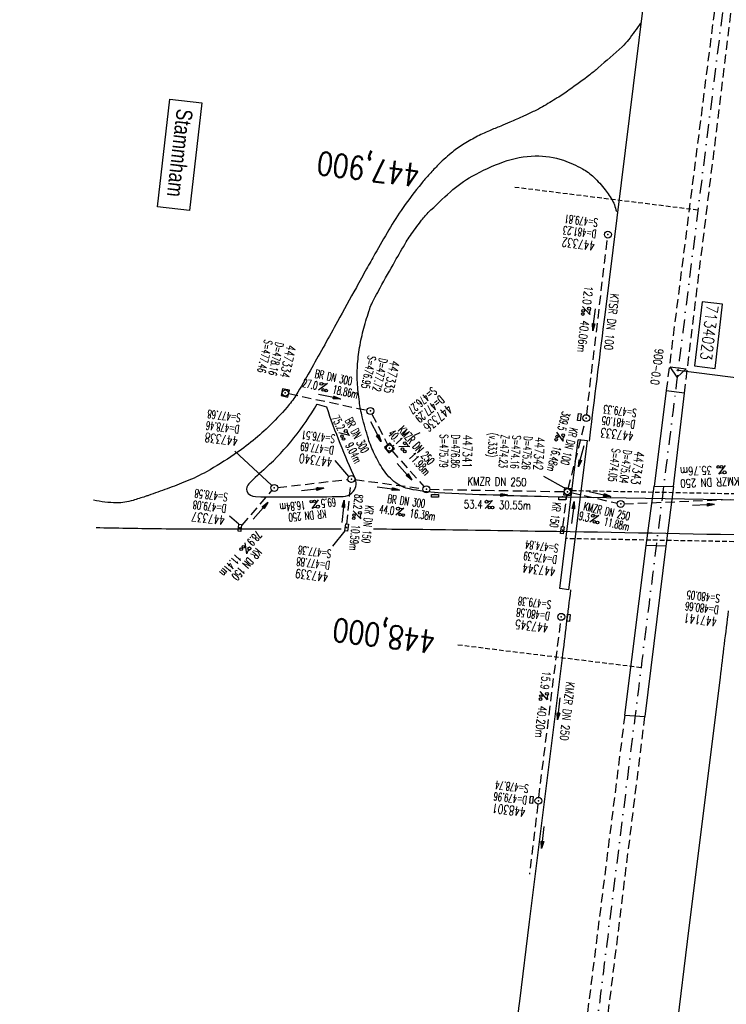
# Model space of a CAD drawing. Extents: x 459406 to 461721, y 413308 to 423218.
# Tile 2 of 256: x 460748 to 460901, y 413506 to 413719. Entities that reach past the tile are written whole.
import ezdxf
from ezdxf.enums import TextEntityAlignment as Align

# ---------------------------------------------------------------- set-up
doc = ezdxf.new("R2010")
doc.units = 0
doc.header["$LTSCALE"] = 2
doc.header["$MEASUREMENT"] = 0
for name, pattern in [('AUSGEZOGEN', [0]), ('GESTRICH-X2', [1.5, 1, -0.5]), ('GESTRICHELT', [0.75, 0.5, -0.25]), ('STRICHPT-X3', [3, 1.5, -0.75, 0, -0.75])]:
    doc.linetypes.add(name, pattern=pattern)
doc.layers.get('0').update_dxf_attribs({"linetype": 'AUSGEZOGEN'})
for name, color, linetype in [('10', 7, 'CONTINUOUS'), ('ACHSE', 1, 'STRICHPT-X3'), ('BAUWO', 1, 'CONTINUOUS'), ('BAUWU', 1, 'GESTRICHELT'), ('BW-SCHRIFT', 1, 'AUSGEZOGEN'), ('FBR', 8, 'CONTINUOUS'), ('HEKTOM', 1, 'GESTRICHELT'), ('KANAL', 7, 'GESTRICH-X2'), ('MS-UEBERFAHRT', 8, 'GESTRICH-X2'), ('Netzknoten_PKT', 7, 'CONTINUOUS'), ('Netzknoten_PKT-NR', 7, 'CONTINUOUS'), ('Netzknoten_SIGNATUR', 7, 'CONTINUOUS'), ('PFEIL', 7, 'CONTINUOUS'), ('SCHACHTNR', 6, 'CONTINUOUS'), ('SCHRIFT', 7, 'AUSGEZOGEN'), ('SCHSYMBOL', 7, 'AUSGEZOGEN'), ('TEXTO', 4, 'CONTINUOUS'), ('TEXTU', 4, 'CONTINUOUS')]:
    doc.layers.add(name, color=color, linetype=linetype)
doc.styles.add('ROMANS', font='romans.shx', dxfattribs={"width": 0.8})
doc.styles.add('UNIR-H', font='unir_h.shx', dxfattribs={"width": 0.8})

# ---------------------------------------------------------------- blocks, each defined once
blk = doc.blocks.new('GST')
at = {"color": 0}
blk.add_circle((0, 0), 0.75, dxfattribs=at)
blk.add_point((0, 0), dxfattribs=at)
blk = doc.blocks.new('17')
blk.add_lwpolyline([(-0.76, -1.22), (0.75, -1.22), (0.75, -1.8), (-0.76, -1.8)], close=True)
blk.add_blockref('GST', (0, 0))
blk = doc.blocks.new('PROM')
blk.add_line((1.57, 1.82), (0.02, 0.02))
for centre, radius in [((0.32, 1.51), 0.317), ((0.94, 0.29), 0.283), ((1.64, 0.29), 0.283)]:
    blk.add_circle(centre, radius)
blk.add_arc((0.99, 2.68), 1.03, 239.1414, 303.3549)
blk = doc.blocks.new('PFEIL2')
at = {"color": 0}
for p, q in [((0.88, 0), (-2.4, -0.01)), ((0.88, -0.27), (0.88, 0.28)), ((0.88, 0.28), (2.43, 0.01)), ((0.91, 0.27), (0.88, 0.26)), ((0.97, 0.26), (0.88, 0.25)), ((1.02, 0.25), (0.88, 0.23)), ((1.07, 0.24), (0.88, 0.21)), ((1.13, 0.23), (0.88, 0.19)), ((1.18, 0.22), (0.88, 0.17)), ((1.24, 0.21), (0.88, 0.15)), ((1.29, 0.21), (0.88, 0.14)), ((1.34, 0.2), (0.88, 0.12)), ((1.4, 0.19), (0.88, 0.1)), ((1.45, 0.18), (0.88, 0.08)), ((1.51, 0.17), (0.88, 0.06)), ((1.56, 0.16), (0.88, 0.04)), ((1.61, 0.15), (0.88, 0.02)), ((1.67, 0.14), (0.88, 0.01)), ((1.72, 0.13), (0.88, -0.01)), ((1.78, 0.12), (0.88, -0.03)), ((1.83, 0.11), (0.88, -0.05)), ((1.88, 0.1), (0.88, -0.07)), ((1.94, 0.09), (0.88, -0.09)), ((2.05, 0.08), (0.88, -0.12)), ((1.99, 0.08), (0.88, -0.11)), ((2.1, 0.07), (0.88, -0.14)), ((2.15, 0.06), (0.88, -0.16)), ((2.21, 0.05), (0.88, -0.18)), ((2.26, 0.04), (0.88, -0.2)), ((2.32, 0.03), (0.88, -0.22)), ((2.37, 0.02), (0.88, -0.23)), ((2.42, 0.01), (0.88, -0.25)), ((2.43, 0.01), (0.88, -0.27))]:
    blk.add_line(p, q, dxfattribs=at)
blk = doc.blocks.new('10')
blk.add_blockref('GST', (0, 0))
blk = doc.blocks.new('30')
at = {"color": 0}
for p, q in [((-0.75, -0.29), (-0.75, 0.29)), ((-0.75, 0.29), (0.75, 0.29)), ((0.75, 0.29), (0.75, -0.29)), ((0.75, -0.29), (-0.75, -0.29))]:
    blk.add_line(p, q, dxfattribs=at)
blk.add_point((0, 0), dxfattribs=at)
blk = doc.blocks.new('20')
blk.add_lwpolyline([(-0.75, -0.75), (0.75, -0.75), (0.75, 0.75), (-0.75, 0.75)], close=True)
blk.add_circle((0, 0), 0.676)
blk.add_point((0, 0))
blk = doc.blocks.new('30S')
at = {"color": 0}
for p, q in [((-0.75, -0.58), (-0.75, 0)), ((-0.75, 0), (0.75, 0)), ((0.75, 0), (0.75, -0.58)), ((0.75, -0.58), (-0.75, -0.58))]:
    blk.add_line(p, q, dxfattribs=at)
blk.add_point((0, 0), dxfattribs=at)
blk = doc.blocks.new('PKT')
at = {"color": 0}
blk.add_circle((0, 0), 0.15, dxfattribs=at)
blk.add_point((0, 0), dxfattribs=at)
blk = doc.blocks.new('Station_Netzknoten')
at = {"layer": 'Netzknoten_SIGNATUR'}
for p, q in [((-1.75, 0.5), (1.75, 0.5)), ((0, -1.5), (-1.75, 0.5)), ((0, -1.5), (1.75, 0.5))]:
    blk.add_line(p, q, dxfattribs=at)
blk.add_point((0, 0), dxfattribs=at)

msp = doc.modelspace()

# ---------------------------------------------------------------- linework, layer by layer
at = {"layer": 'ACHSE', "flags": 128}
msp.add_lwpolyline([(460985.55, 416976.25), (460982.74, 416926.33), (460979.94, 416876.41), (460977.13, 416826.49), (460974.32, 416776.57), (460971.52, 416726.64), (460968.71, 416676.72), (460965.91, 416626.8), (460963.1, 416576.88, 0), (460961.73, 416552.57, 0), (460960.29, 416526.96, -0.000009), (460958.89, 416502, 0.00001), (460957.49, 416477.04, 0.000001), (460956.79, 416464.56, -0.000001), (460956.08, 416452.08), (460954.68, 416427.12), (460953.28, 416402.16), (460951.88, 416377.2, 0.000027), (460951.18, 416364.91, -0.000114), (460950.49, 416352.62, -0.000169), (460950.49, 416352.58, 0.000019), (460950.47, 416352.23, 0.002347), (460949.96, 416342.5, 0.0015), (460949.28, 416327.26, 0.002663), (460948.89, 416316.3, 0.002084), (460948.51, 416302.28, 0.002087), (460948.28, 416289.78, 0.002085), (460948.16, 416277.28, 0.002085), (460948.14, 416264.78, 0.002085), (460948.22, 416252.28, 0.002086), (460948.41, 416239.77, 0.002088), (460948.7, 416227.28, 0.002084), (460949.09, 416214.79, 0.002083), (460949.59, 416202.3, 0.002081), (460950.2, 416189.81, 0.002082), (460950.91, 416177.34, 0.002086), (460951.72, 416164.86, 0.002086), (460952.64, 416152.4, 0.002087), (460953.65, 416139.94, 0.002084), (460954.78, 416127.49, 0.002085), (460956.01, 416115.04, 0.002088), (460957.34, 416102.62, 0.002086), (460958.77, 416090.21, 0.002083), (460960.31, 416077.8, 0.002082), (460961.96, 416065.39, 0.002087), (460963.7, 416053.03, 0.002086), (460965.55, 416040.67, 0.002083), (460967.5, 416028.32, 0.00208), (460969.55, 416015.99, 0.002081), (460971.71, 416003.67, 0.002087), (460973.97, 415991.38, 0.002089), (460976.33, 415979.11, 0.002087), (460978.79, 415966.87, 0.002082), (460981.36, 415954.62, 0.002082), (460984.15, 415941.87, 0.002276), (460986.8, 415930.22, 0.001902), (460990.24, 415915.65, 0.002837), (460992.65, 415905.91, 0.000643), (460995.49, 415894.71, 0.001405), (460996.81, 415889.6, 0), (460998.53, 415883.01, 0.000001), (460998.87, 415881.7), (461005.19, 415857.51, 0.000017), (461008.35, 415845.42, -0.000015), (461011.51, 415833.32, -0.000002), (461014.67, 415821.23, -0.000002), (461017.83, 415809.14, -0.000001), (461020.99, 415797.04, 0.000005), (461024.15, 415784.95), (461030.47, 415760.76), (461036.79, 415736.57, 0.000028), (461038.98, 415728.17, -0.000015), (461041.18, 415719.76, -0.00065), (461041.49, 415718.58, -0.000124), (461043.09, 415712.38, -0.002577), (461045.47, 415702.95, -0.001641), (461049.08, 415688.11, -0.002531), (461051.66, 415677.11, -0.002087), (461054.67, 415663.74, -0.002079), (461057.31, 415651.53, -0.002077), (461059.85, 415639.28, -0.002078), (461062.3, 415627.01, -0.002083), (461064.63, 415614.74, -0.002085), (461066.86, 415602.46, -0.00208), (461068.99, 415590.13, -0.00208), (461071.02, 415577.79, -0.002082), (461072.95, 415565.44, -0.002086), (461074.77, 415553.08, -0.002086), (461076.49, 415540.7, -0.002081), (461078.11, 415528.31, -0.002078), (461079.62, 415515.89, -0.00208), (461081.03, 415503.45, -0.002087), (461082.34, 415491.04, -0.002085), (461083.54, 415478.62, -0.002078), (461084.64, 415466.15, -0.002076), (461085.64, 415453.67, -0.002082), (461086.53, 415441.22, -0.002088), (461087.32, 415428.75, -0.002085), (461088, 415416.26, -0.002081), (461088.58, 415403.77, -0.002082), (461089.06, 415391.28, -0.00208), (461089.43, 415378.79, -0.002078), (461089.7, 415366.29, -0.002082), (461089.86, 415353.79, -0.002085), (461089.92, 415341.29, -0.002085), (461089.88, 415328.8, -0.002082), (461089.73, 415316.3, -0.002078), (461089.48, 415303.79, -0.00208), (461089.12, 415291.3, -0.002082), (461088.66, 415278.81, -0.002084), (461088.09, 415266.33, -0.002082), (461087.43, 415253.85, -0.00208), (461086.65, 415241.37, -0.002079), (461085.78, 415228.9, -0.00208), (461084.8, 415216.44, -0.002085), (461083.63, 415203.06, -0.002418), (461082.53, 415191.54, -0.001753), (461080.94, 415176.37, -0.002741), (461079.84, 415166.68, -0.000279), (461078.8, 415158.04, -0.000933), (461078.49, 415155.46, -0.000004), (461077.26, 415145.58, -0.00001), (461076.8, 415141.87), (461073.72, 415117.06, 0.000001), (461071.82, 415101.73, 0.000001), (461070.64, 415092.25, 0.000018), (461069.1, 415079.85, -0.000014), (461067.56, 415067.44, -0.000008), (461066.02, 415055.04, 0.000011), (461064.48, 415042.63), (461058.33, 414993.01), (461052.17, 414943.39, -0.000009), (461049.09, 414918.58, 0.000009), (461046.01, 414893.77), (461039.85, 414844.16), (461033.69, 414794.54), (461027.53, 414744.92, -0.00001), (461024.45, 414720.11, 0.00001), (461021.37, 414695.3, 0.000001), (461018.29, 414670.49, -0.000001), (461015.21, 414645.68, 0), (461011.18, 414613.23, -0.000001), (461009.05, 414596.06, -0.000009), (461005.97, 414571.25, 0.00001), (461002.89, 414546.44), (460996.73, 414496.82), (460990.57, 414447.2), (460984.41, 414397.58, -0.000009), (460981.33, 414372.77, 0.000009), (460978.25, 414347.96), (460972.09, 414298.34), (460965.94, 414248.72), (460959.78, 414199.11, -0.00001), (460956.7, 414174.3, 0.00001), (460953.62, 414149.49, 0.000001), (460950.54, 414124.68, -0.000001), (460947.46, 414099.87, 0), (460943.43, 414067.42, -0.000001), (460941.3, 414050.25, -0.000009), (460938.22, 414025.44, 0.00001), (460935.14, 414000.63), (460928.98, 413951.01), (460922.82, 413901.39, 0.000001), (460919.74, 413876.58, -0.000001), (460916.66, 413851.77, -0.00001), (460913.58, 413826.96, 0.00001), (460910.5, 413802.15), (460904.34, 413752.53), (460898.18, 413702.91), (460892.03, 413653.29, -0.00001), (460888.95, 413628.49, 0.00001), (460885.86, 413603.68, 0.000001), (460882.79, 413578.87, -0.000001), (460879.71, 413554.06, 0), (460875.68, 413521.61, -0.000001), (460873.55, 413504.44, -0.000009), (460870.47, 413479.63, 0.00001), (460867.39, 413454.82), (460861.23, 413405.2), (460855.07, 413355.58, -0.000004), (460853.23, 413340.79, -0.000002), (460849.4, 413309.93)], format="xyb", dxfattribs=at)
at = {"layer": 'BAUWO'}
for p, q in [((460865.15, 413596.04), (460869.18, 413628.32)), ((460867.15, 413595.79), (460871.18, 413628.07)), ((460871.18, 413628.07), (460869.18, 413628.32)), ((460883.91, 413605.35), (460885.62, 413618.26)), ((460885.62, 413618.26), (460889.79, 413618.17)), ((460889.79, 413618.17), (460888.15, 413605.25)), ((460888.15, 413605.25), (460883.91, 413605.35)), ((460867.15, 413595.79), (460865.15, 413596.04))]:
    msp.add_line(p, q, dxfattribs=at)
at = {"layer": 'BAUWU'}
for p, q in [((460867.81, 413617.31), (460907.17, 413616.55)), ((460905.86, 413606.14), (460866.5, 413606.87))]:
    msp.add_line(p, q, dxfattribs=at)
at = {"layer": 'BW-SCHRIFT'}
msp.add_line((460890.79, 413643.37), (460948.78, 413636.12), dxfattribs=at)
at = {"layer": 'FBR'}
for p, q in [((460892.17, 413638.4), (460888.22, 413638.89)), ((460812.57, 413636.05), (460814.62, 413635.41)), ((460879.26, 413568.61), (460883.61, 413568.26))]:
    msp.add_line(p, q, dxfattribs=at)
for points in [[(461019.63, 414695.51, 0.000001), (461016.55, 414670.7)], [(461023.11, 414695.08, 0.000001), (461020.03, 414670.27)], [(461038.49, 414693.17, 0.000001), (461035.41, 414668.36)], [(460936.5, 414151.61, 0.000001), (460933.42, 414126.8)], [(460951.88, 414149.7, 0.000001), (460948.8, 414124.89)], [(460955.35, 414149.27, 0.000001), (460952.27, 414124.46)], [(460970.74, 414147.36, 0.000001), (460967.66, 414122.55)], [(460905.7, 413903.52, 0.000001), (460902.62, 413878.71, -0.000001), (460899.54, 413853.9, -0.00001), (460896.46, 413829.09, 0.00001), (460893.38, 413804.28), (460887.22, 413754.66), (460881.07, 413705.04), (460874.91, 413655.42, -0.00001), (460871.83, 413630.61, 0.000001), (460871.51, 413628.02, 0.000001)], [(460921.08, 413901.61, 0.000001), (460918, 413876.8, -0.000001), (460914.93, 413851.99, -0.00001), (460911.85, 413827.18, 0.00001), (460908.77, 413802.37), (460902.61, 413752.75), (460900.55, 413736.19)], [(460924.56, 413901.18, 0.000001), (460921.48, 413876.37, -0.000001), (460918.4, 413851.56, -0.00001), (460915.32, 413826.75, 0.00001), (460912.24, 413801.94), (460906.08, 413752.32), (460904.09, 413735.75)], [(460939.94, 413899.27, 0.000001), (460936.86, 413874.46, -0.000001), (460933.78, 413849.65, -0.00001), (460930.7, 413824.84, 0.00001), (460927.62, 413800.03), (460921.46, 413750.41), (460915.94, 413705.94)], [(460941.58, 413614.56), (460892.16, 413615.43), (460862.64, 413615.95, -0.00957), (460838.81, 413616.82, -0.036535), (460832.6, 413617.63, -0.10941), (460829.63, 413618.96, -0.088516), (460826.87, 413621.88, -0.033503), (460825, 413625.21, -0.035875), (460823.69, 413628.53, -0.015828), (460822.37, 413633.29, -0.023465), (460821.74, 413636.56, -0.023042), (460821.32, 413640.79, -0.028494), (460821.33, 413644.22, -0.026249), (460821.8, 413648.32, -0.025369), (460822.71, 413652.49, -0.013749), (460823.98, 413656.66, -0.038183), (460824.59, 413658.11, -0.00377), (460825.2, 413659.29, -0.002266), (460826.25, 413661.22, -0.004222), (460829.45, 413666.98, -0.005689), (460831.91, 413671.2, -0.018266), (460832.8, 413672.57, -0.007794), (460835.05, 413675.67, -0.036073), (460836.68, 413677.55, -0.013629), (460841.46, 413682.06, -0.0539), (460846.2, 413685.46, -0.042204), (460852.97, 413688.56, -0.079865), (460859.84, 413689.85, -0.090358), (460865.95, 413688.9, -0.042814), (460870.09, 413687.05, -0.064235), (460872.54, 413685.25, -0.036), (460875.01, 413682.52, -0.043679), (460876.67, 413679.98, -0.038286), (460877, 413679.24, -0.020752), (460877.43, 413677.81)], [(460824.84, 413608.96, -0.000012), (460825.27, 413608.96, -0.001961), (460834.69, 413608.9, -0.001036), (460835.52, 413608.89, -0.000033), (460861.49, 413608.49, -0.001711), (460908.91, 413607.61, 0.002493), (460941.44, 413607.06, 0.019575), (460951.46, 413607.33, 0.014668), (460964.77, 413608.61, 0.018422), (460975.62, 413610.38, 0.016954), (460987.24, 413613.13, 0.010029), (460991.22, 413614.3, 0.002682), (461005.97, 413619.05, 0.020143), (461010.96, 413620.92, 0.010199), (461020.59, 413625.2)], [(460764.72, 413609.27, 0.002177), (460777.89, 413609.04, 0.003571), (460785.92, 413608.99, 0.000067), (460797.61, 413609, -0.000392), (460799.6, 413609, -0.00051), (460817.79, 413608.98, -0.001961)], [(460867.5, 413595.75, 0.000001), (460865.67, 413580.99), (460862.59, 413556.18), (460858.56, 413523.73), (460856.43, 413506.56, -0.000009), (460853.35, 413481.75, 0.00001), (460850.27, 413456.94), (460844.11, 413407.32), (460837.95, 413357.7, -0.000004), (460836.11, 413342.92, -0.000002), (460832.28, 413312.06, -0.000002)], [(460901.67, 413591.22, 0.000001), (460899.9, 413576.74), (460896.82, 413551.93), (460892.8, 413519.48), (460890.67, 413502.31, -0.000009), (460887.59, 413477.5, 0.00001), (460884.51, 413452.69), (460878.35, 413403.07), (460872.19, 413353.46, -0.000004), (460870.35, 413338.67, -0.000002), (460866.52, 413307.8, -0.000002)]]:
    msp.add_lwpolyline(points, format="xyb", dxfattribs=at)
at = {"layer": 'FBR', "flags": 128}
msp.add_lwpolyline([(460882.65, 413718.63, -0.019317), (460880.07, 413715.06, -0.041099), (460878.66, 413713.54, -0.005935), (460873.52, 413708.94, -0.017297), (460871.68, 413707.44, -0.008076), (460867.19, 413704.15, -0.01447), (460864.6, 413702.42, -0.008891), (460861.39, 413700.49, -0.017289), (460859.69, 413699.59, -0.006565), (460857.42, 413698.52, -0.004843), (460854.32, 413697.14, -0.00662), (460852.37, 413696.32, 0.005302), (460849.93, 413695.31, 0.02015), (460847, 413693.92, 0.019514), (460844.09, 413692.24, 0.033173), (460841.61, 413690.44, 0.024986), (460838.62, 413687.69, 0.010486), (460836.76, 413685.71, 0.011767), (460835.19, 413683.88, 0.018832), (460831.2, 413678.64, 0.021693), (460828.13, 413673.82, 0.001928), (460825.13, 413668.6, 0.003113), (460823.3, 413665.34, 0.000474), (460821.09, 413661.34, -0.000256), (460817.01, 413653.93, -0.001657), (460811.43, 413643.89, -0.003123), (460808.41, 413638.59, -0.044042), (460806.57, 413635.96, -0.02315), (460802.42, 413631.47, -0.023357), (460798.75, 413628.17, -0.02236), (460794.61, 413625.08, -0.021516), (460788.62, 413621.38, -0.03135), (460784.26, 413619.29, -0.006634), (460780.12, 413617.68, -0.006884), (460776.09, 413616.23, -0.005722), (460775.36, 413615.99, -0.001583), (460772.71, 413615.16, -0.077094), (460769.12, 413614.63, -0.055675), (460764.15, 413615.22)], format="xyb", dxfattribs=at)
at = {"layer": 'FBR'}
for points in [[(460888.22, 413638.89), (460885.62, 413618.26)], [(460889.79, 413618.17), (460892.17, 413638.4)], [(460879.26, 413568.61), (460883.91, 413605.35)], [(460888.15, 413605.25), (460883.61, 413568.26)]]:
    msp.add_lwpolyline(points, dxfattribs=at)
for centre, radius, start, end in [((460763.15, 413664.3), 56.92, 312.3462, 330.2523), ((460962.21, 413685.2), 155.76, 198.6421, 204.8187), ((460904.91, 413508.76), 153.53, 132.3462, 134.2252), ((460818.35, 413618.78), 2.69, 311.6392, 22.4513), ((460799.07, 413617.5), 1.78, 134.2252, 192.2236), ((460799.27, 413618.19), 2.21, 208.7156, 268.6271), ((460807.71, 414037.29), 421.4, 268.8454, 271.4317), ((460818.16, 413618.99), 2.97, 271.4317, 311.6392)]:
    msp.add_arc(centre, radius, start, end, dxfattribs=at)
at = {"layer": 'HEKTOM'}
for p, q in [((460895.09, 413678.09), (460855.41, 413683.03)), ((460882.78, 413578.88), (460843.09, 413583.78))]:
    msp.add_line(p, q, dxfattribs=at)
at = {"layer": 'KANAL'}
for p, q in [((460871, 413633.75), (460875.5, 413672.03)), ((460806.44, 413638.31), (460823.41, 413634.69)), ((460824.47, 413633.88), (460827.94, 413627.16)), ((460867, 413617.75), (460870.72, 413632.25)), ((460828.78, 413625.94), (460835.75, 413618.12)), ((460804.03, 413617.94), (460819.28, 413619.72)), ((460820.78, 413619.69), (460835.5, 413617.69)), ((460796.34, 413609.78), (460802.81, 413617.28)), ((460819.06, 413610), (460819.94, 413619.03)), ((460837, 413617.56), (460866.06, 413617.06)), ((460865.84, 413609.44), (460866.72, 413616.28)), ((460867.53, 413616.88), (460877.66, 413614.56)), ((460879.12, 413614.41), (460913.38, 413615.84)), ((460860.62, 413550.75), (460865.41, 413589.16)), ((460860.43, 413549.27), (460858.58, 413534.07))]:
    msp.add_line(p, q, dxfattribs=at)
at = {"layer": 'MS-UEBERFAHRT'}
for p, q in [((460900.55, 413736.19), (460888.22, 413638.89)), ((460892.17, 413638.4), (460904.09, 413735.75)), ((460879.26, 413568.61), (460862.22, 413432.8)), ((460866.84, 413432.38), (460883.61, 413568.26))]:
    msp.add_line(p, q, dxfattribs=at)
at = {"layer": 'Netzknoten_PKT-NR'}
msp.add_lwpolyline([(460898.81, 413643.77), (460900.46, 413657.67), (460895.99, 413658.2), (460894.34, 413644.3)], close=True, dxfattribs=at)
at = {"layer": 'SCHACHTNR'}
for p, q in [((460833.71, 413629.29), (460834.93, 413629.88)), ((460802.71, 413618.45), (460794.77, 413625.84)), ((460828.95, 413626.95), (460829.3, 413627.12)), ((460819.46, 413620.34), (460816.48, 413623.82)), ((460866.15, 413617.9), (460861.68, 413620.36)), ((460795.62, 413610.02), (460793.6, 413611.72)), ((460818.59, 413608.58), (460815.9, 413605.24))]:
    msp.add_line(p, q, dxfattribs=at)
at = {"layer": 'SCHRIFT', "flags": 128}
msp.add_lwpolyline([(460780.67, 413702.13), (460787.62, 413701.34), (460784.95, 413678.03), (460777.99, 413678.83)], close=True, dxfattribs=at)
at = {"layer": 'SCHSYMBOL'}
msp.add_lwpolyline([(460866.68, 413588.98), (460866.86, 413590.47), (460867.44, 413590.4), (460867.26, 413588.91)], close=True, dxfattribs=at)

# ---------------------------------------------------------------- block references
at = {"layer": '10'}
for p in [(460838.12, 413616.44), (460865.73, 413615.89)]:
    msp.add_blockref('30S', p, dxfattribs=at)
at = {"layer": 'Netzknoten_PKT'}
msp.add_blockref('PKT', (460890.79, 413643.37), dxfattribs=at)
at = {"layer": 'Netzknoten_SIGNATUR', "rotation": 352.9235618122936}
msp.add_blockref('Station_Netzknoten', (460890.79, 413643.37), dxfattribs=at)
at = {"layer": 'PFEIL'}
for p, rotation in [((460872.61, 413654.33), 263.2963), ((460815.26, 413637.62), 348.0014000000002), ((460825.32, 413630.06), 297.1689), ((460869.83, 413624.76), 255.5581), ((460831.52, 413621.37), 311.8424999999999), ((460811.6, 413617.49), 6.595700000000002), ((460828.01, 413617.69), 352.2200000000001), ((460873.88, 413616.48), 347.0882), ((460800.33, 413612.89), 49.18530000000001), ((460818.19, 413612.78), 84.3626), ((460851.51, 413616.3), 358.9892), ((460868.01, 413612.5), 82.68770000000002), ((460896.29, 413614.13), 2.399399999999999), ((460864.99, 413569.95), 262.9383), ((460861.53, 413542.07), 262.9383)]:
    msp.add_blockref('PFEIL2', p, dxfattribs=dict(at, rotation=rotation))
at = {"layer": 'SCHSYMBOL'}
for name, p, rotation in [('10', (460875.59, 413672.78), 262.924), ('20', (460805.69, 413638.46), 258.1505548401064), ('10', (460824.14, 413634.54), 262.924), ('17', (460870.91, 413632.99), 262.924), ('20', (460828.27, 413626.5), 219.1913872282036), ('10', (460820.02, 413619.79), 262.924), ('10', (460803.3, 413617.86), 262.924), ('10', (460836.26, 413617.57), 262.924), ('20', (460866.81, 413617.03), 262.924), ('10', (460878.38, 413614.38), 262.924), ('30', (460795.84, 413609.22), 262.924), ('30', (460818.98, 413609.26), 262.924), ('30', (460865.73, 413608.68), 262.924), ('GST', (460865.49, 413589.9), 82.92400000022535), ('17', (460860.55, 413550.01), 262.924)]:
    msp.add_blockref(name, p, dxfattribs=dict(at, rotation=rotation))
at = {"layer": 'TEXTU'}
for p, rotation in [((460870.06, 413657.22), 263.5703629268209), ((460812.9, 413639.02), 348.0014000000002), ((460817.3, 413629.79), 297.1689), ((460864.52, 413629.97), 255.2903215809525), ((460830.26, 413626.78), 311.8424999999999), ((460901.13, 413622.76), 182.399400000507), ((460812.93, 413615.33), 185.8253043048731), ((460848.96, 413613.35), 358.9892), ((460820.39, 413612.92), 264.3625999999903), ((460829.6, 413611.91), 352.2200000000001), ((460871.68, 413610.43), 347.0882), ((460797.01, 413605.98), 228.4641525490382), ((460860.91, 413573.7), 263.6042773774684)]:
    msp.add_blockref('PROM', p, dxfattribs=dict(at, rotation=rotation))

# ---------------------------------------------------------------- texts
at = {"layer": 'HEKTOM', "style": 'ROMANS', "width": 0.8}
for s, p in [('447,900', (460835.05, 413688.08)), ('448,000', (460838.44, 413586.88))]:
    msp.add_text(s, height=5, rotation=172.924, dxfattribs=at).set_placement(p)
at = {"layer": 'Netzknoten_PKT-NR', "style": 'ROMANS', "width": 0.8}
msp.add_text('7134023', height=2.5, rotation=263.2446, dxfattribs=at).set_placement((460897, 413657.67))
at = {"layer": 'Netzknoten_PKT-NR', "style": 'ROMANS', "width": 0.75}
msp.add_text('900-0.0', height=1.8, rotation=262.5164, dxfattribs=at).set_placement((460884.84, 413640.33), align=Align.RIGHT)
at = {"layer": 'SCHACHTNR', "style": 'ROMANS'}
for s, height, rotation, width, p in [('S=479.81', 1.8, 172.924, 0.6, (460873.5, 413676.25)), ('D=481.23', 1.8, 172.924, 0.6, (460873.19, 413673.78)), ('447332', 2, 172.924, 0.7, (460872.88, 413671.31)), ('S=477.46', 1.8, 257.4594, 0.6, (460801.18, 413650.11)), ('D=478.16', 1.8, 257.4594, 0.6, (460803.6, 413649.57)), ('447334', 2, 257.4594, 0.7, (460806.06, 413649.02)), ('S=476.95', 1.8, 257.6924, 0.6, (460823.64, 413646.67)), ('D=477.72', 1.8, 257.6924, 0.6, (460826.1, 413646.13)), ('447335', 2, 257.6924, 0.7, (460828.54, 413645.62)), ('S=476.27', 1.8, 221.1794, 0.6, (460837.52, 413639.87)), ('D=477.29', 1.8, 221.1794, 0.6, (460839.15, 413637.99)), ('S=477.68', 1.8, 172.924, 0.6, (460796.12, 413633.92)), ('447336', 2, 221.1794, 0.7, (460840.83, 413636.12)), ('S=479.33', 1.8, 172.924, 0.6, (460881.9, 413634.97)), ('D=478.46', 1.8, 172.924, 0.6, (460795.81, 413631.42)), ('D=481.05', 1.8, 172.924, 0.6, (460881.58, 413632.5)), ('S=476.51', 1.8, 172.924, 0.6, (460816.57, 413629.38)), ('447333', 2, 172.924, 0.7, (460881.27, 413630)), ('447338', 2, 172.924, 0.7, (460795.53, 413628.95)), ('D=477.69', 1.8, 172.924, 0.6, (460816.29, 413626.88)), ('S=475.79', 1.8, 268.964, 0.6, (460839.21, 413629.5)), ('D=476.86', 1.8, 268.964, 0.6, (460841.73, 413629.45)), ('447341', 2, 268.964, 0.7, (460844.22, 413629.4)), ('(v.333)', 1.8, 266.069, 0.6, (460849.91, 413629.85)), ('Z=474.23', 1.8, 266.069, 0.6, (460852.45, 413629.45)), ('S=474.16', 1.8, 266.069, 0.6, (460854.96, 413629.31)), ('D=475.26', 1.8, 266.069, 0.6, (460857.44, 413629.13)), ('447342', 2, 266.069, 0.7, (460859.93, 413628.95)), ('S=474.05', 1.8, 262.924, 0.6, (460876.5, 413626.48)), ('D=475.04', 1.8, 262.924, 0.6, (460879, 413626.17)), ('447343', 2, 262.924, 0.7, (460881.47, 413625.85)), ('447340', 2, 172.924, 0.7, (460815.98, 413624.42)), ('S=478.58', 1.8, 172.924, 0.6, (460793.31, 413616.71)), ('D=479.08', 1.8, 172.924, 0.6, (460792.99, 413614.24)), ('447337', 2, 172.924, 0.7, (460792.68, 413611.78)), ('S=474.84', 1.8, 172.924, 0.6, (460864.96, 413605.63)), ('S=477.38', 1.8, 172.924, 0.6, (460815.76, 413604.43)), ('D=477.88', 1.8, 172.924, 0.6, (460815.44, 413601.93)), ('D=475.39', 1.8, 172.924, 0.6, (460864.64, 413603.16)), ('447339', 2, 172.924, 0.7, (460815.13, 413599.46)), ('447344', 2, 172.924, 0.7, (460864.33, 413600.66)), ('S=479.38', 1.8, 172.924, 0.6, (460863.41, 413593.38)), ('S=480.05', 1.8, 172.924, 0.6, (460899.94, 413594.73)), ('D=480.58', 1.8, 172.924, 0.6, (460863.09, 413590.91)), ('D=480.66', 1.8, 172.924, 0.6, (460899.66, 413592.26)), ('447345', 2, 172.924, 0.7, (460862.78, 413588.44)), ('447141', 2, 172.924, 0.7, (460899.35, 413589.79)), ('S=478.74', 1.8, 172.924, 0.6, (460858.47, 413553.5)), ('D=479.96', 1.8, 172.924, 0.6, (460858.16, 413551)), ('448301', 2, 172.924, 0.7, (460857.84, 413548.53))]:
    msp.add_text(s, height=height, rotation=rotation, dxfattribs=dict(at, width=width)).set_placement(p)
at = {"layer": 'SCHRIFT', "style": 'UNIR-H', "width": 0.8}
msp.add_text('Stammham', height=3.5, rotation=263.4567, dxfattribs=at).set_placement((460782.21, 413700.2))
at = {"layer": 'TEXTO', "style": 'ROMANS'}
for s, rotation, width, p in [('KTSR DN 100', 263.5704, 0.75, (460875.49, 413653.98)), ('BR DN 300', 348.0014, 0.6, (460815.98, 413640.94)), ('BR DN 300', 297.1689, 0.6, (460820.43, 413628.87)), ('KMZR DN 250', 311.8425, 0.6, (460833.42, 413626.49)), ('KR DN 100', 255.2903, 0.6, (460866.37, 413627.1)), ('KMZR DN 250', 358.9892, 0.75, (460851.56, 413618.31)), ('KMZR DN 250', 182.3994, 0.75, (460897.63, 413619.96)), ('BR DN 300', 352.22, 0.6, (460831.82, 413614.09)), ('KR DN 250', 185.8253, 0.6, (460810.38, 413612.74)), ('KR DN 150', 264.3626, 0.6, (460822.66, 413610.07)), ('KR 150', 262.9923, 0.6, (460863.33, 413612.09)), ('KMZR DN 250', 347.0882, 0.6, (460875.17, 413611.91)), ('KR DN 150', 228.4642, 0.6, (460796.66, 413601.87)), ('KMZR DN 250', 263.6043, 0.75, (460865.88, 413569.52))]:
    msp.add_text(s, height=1.8, rotation=rotation, dxfattribs=dict(at, width=width)).set_placement(p, align=Align.CENTER)
at = {"layer": 'TEXTU', "style": 'ROMANS'}
for s, rotation, width, p in [('12.0', 263.5704, 0.75, (460870.57, 413661.75)), ('40.06m', 263.5704, 0.75, (460869.73, 413654.25)), ('27.0', 348.0014, 0.6, (460809.32, 413639.79)), ('18.86m', 348.0014, 0.6, (460815.82, 413638.39)), ('309.5', 255.2903, 0.6, (460865.71, 413634.56)), ('75.2', 297.1689, 0.6, (460815.64, 413633.03)), ('40.1', 311.8425, 0.6, (460827.83, 413629.52)), ('9.04m', 297.1689, 0.6, (460818.67, 413627.12)), ('11.98m', 311.8425, 0.6, (460832.27, 413624.55)), ('16.48m', 255.2903, 0.6, (460863.77, 413627.07)), ('35.76m', 182.3994, 0.75, (460898.14, 413622.62)), ('16.84m', 185.8253, 0.6, (460809.93, 413615.03)), ('69.5', 185.8253, 0.6, (460816.57, 413615.69)), ('82.2', 264.3626, 0.6, (460820.76, 413616.56)), ('53.4', 358.9892, 0.75, (460844.38, 413613.44)), ('30.55m', 358.9892, 0.75, (460851.97, 413613.28)), ('44.0', 352.22, 0.6, (460825.98, 413612.42)), ('16.38m', 352.22, 0.6, (460832.57, 413611.51)), ('9.3', 347.0882, 0.6, (460869.16, 413611)), ('11.88m', 347.0882, 0.6, (460874.6, 413609.75)), ('78.9', 228.4642, 0.6, (460799.44, 413608.73)), ('10.59m', 264.3626, 0.6, (460820.1, 413609.93)), ('11.41m', 228.4642, 0.6, (460795.01, 413603.72)), ('15.9', 263.6043, 0.75, (460861.42, 413578.25)), ('40.20m', 263.6043, 0.75, (460860.57, 413570.71))]:
    msp.add_text(s, height=1.8, rotation=rotation, dxfattribs=dict(at, width=width)).set_placement(p)

doc.saveas('drawing.dxf')
